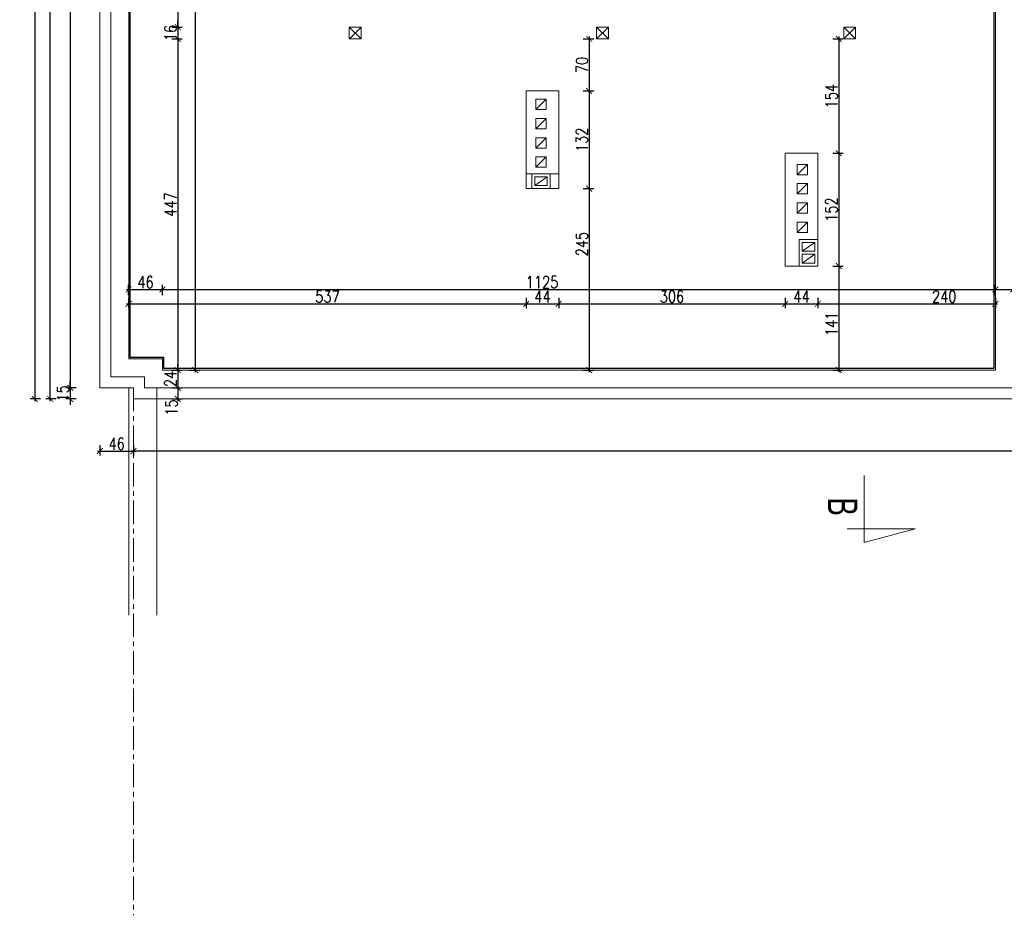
# Model space of a CAD drawing. Header units: millimetres. Extents: x 6354466 to 6508314, y -1889048 to -1342748.
# Tile 124 of 134: x 6382112 to 6395415, y -1467821 to -1455719. Entities that reach past the tile are written whole.
import ezdxf

# ---------------------------------------------------------------- set-up
doc = ezdxf.new("R2010")
doc.units = ezdxf.units.MM
doc.header["$PDMODE"] = 3
doc.header["$PDSIZE"] = 10
doc.linetypes.add('CENTER', pattern=[50.8, 31.75, -6.35, 6.35, -6.35])
for name, color, linetype, lineweight in [('L-2', 167, 'Continuous', 13), ('L-3', 10, 'Continuous', 18), ('L-5', 152, 'Continuous', 9), ('L-AXIS', 10, 'CENTER', 18), ('L-DIM', 252, 'Continuous', 5), ('L-ISTNIEJĄCE BUDYNKI', 167, 'Continuous', 5)]:
    doc.layers.add(name, color=color, linetype=linetype, lineweight=lineweight)
doc.layers.add('L-9', color=11, linetype='Continuous', plot=False)
doc.styles.add('160', font='simplex.shx', dxfattribs={"width": 0.8, "height": 160})
doc.styles.add('200', font='cdmsimpl.shx', dxfattribs={"width": 0.7, "height": 200})
doc.dimstyles.new('160', dxfattribs={"dimtxt": 160, "dimasz": 80, "dimexe": 60, "dimexo": 3, "dimgap": 18, "dimtad": 1, "dimdec": 0, "dimlfac": 0.1, "dimrnd": 1, "dimtxsty": '160', "dimblk": 'ARCHTICK', "dimcen": 2.5, "dimdle": 30, "dimadec": 0, "dimazin": 0, "dimtfac": 1, "dimtdec": 0, "dimtix": 1, "dimtmove": 2, "dimatfit": 0, "dimldrblk": 'NONE', "dimfxl": 0, "dimarcsym": 0})

# ---------------------------------------------------------------- blocks, each defined once
blk = doc.blocks.new('_ArchTick')
at = {"color": 0, "linetype": 'ByBlock', "const_width": 0.15}
blk.add_lwpolyline([(-0.5, -0.5), (0.5, 0.5)], dxfattribs=at)
blk = doc.blocks.new('*D422')
at = {"layer": 'Defpoints', "color": 0, "transparency": 16777216}
for p in [(6392895, -1455978), (6392895, -1457523), (6393179, -1457523)]:
    blk.add_point(p, dxfattribs=at)
at = {"layer": 'L-DIM', "color": 0, "lineweight": -2, "ltscale": 10, "transparency": 16777216}
for p, q in [((6393099, -1455978), (6393239, -1455978)), ((6393179, -1455948), (6393179, -1457553)), ((6393099, -1457523), (6393239, -1457523))]:
    blk.add_line(p, q, dxfattribs=at)
at = {"layer": 'L-DIM', "color": 0, "linetype": 'ByBlock', "lineweight": -2, "transparency": 16777216, "xscale": 80, "yscale": 80, "zscale": 80}
for p, rotation in [((6393179, -1455978), 90), ((6393179, -1457523), 270)]:
    blk.add_blockref('_ArchTick', p, dxfattribs=dict(at, rotation=rotation))
at = {"layer": 'L-DIM', "color": 0, "ltscale": 10, "transparency": 16777216, "insert": (6393081, -1456751), "char_height": 160, "attachment_point": 5, "rotation": 90, "style": '160'}
blk.add_mtext('154', dxfattribs=at)
blk = doc.blocks.new('_None')
blk = doc.blocks.new('*D423')
at = {"layer": 'Defpoints', "color": 0, "transparency": 16777216}
for p in [(6392895, -1457523), (6392895, -1459048), (6393179, -1459048)]:
    blk.add_point(p, dxfattribs=at)
at = {"layer": 'L-DIM', "color": 0, "lineweight": -2, "ltscale": 10, "transparency": 16777216}
for p, q in [((6393099, -1457523), (6393239, -1457523)), ((6393179, -1457493), (6393179, -1459078)), ((6393099, -1459048), (6393239, -1459048))]:
    blk.add_line(p, q, dxfattribs=at)
at = {"layer": 'L-DIM', "color": 0, "linetype": 'ByBlock', "lineweight": -2, "transparency": 16777216, "xscale": 80, "yscale": 80, "zscale": 80}
for p, rotation in [((6393179, -1457523), 90), ((6393179, -1459048), 270)]:
    blk.add_blockref('_ArchTick', p, dxfattribs=dict(at, rotation=rotation))
at = {"layer": 'L-DIM', "color": 0, "ltscale": 10, "transparency": 16777216, "insert": (6393081, -1458285), "char_height": 160, "attachment_point": 5, "rotation": 90, "style": '160'}
blk.add_mtext('152', dxfattribs=at)
blk = doc.blocks.new('*D424')
at = {"layer": 'Defpoints', "color": 0, "transparency": 16777216}
for p in [(6392895, -1459048), (6393015, -1460453), (6393179, -1460453)]:
    blk.add_point(p, dxfattribs=at)
at = {"layer": 'L-DIM', "color": 0, "lineweight": -2, "ltscale": 10, "transparency": 16777216}
for p, q in [((6393099, -1459048), (6393239, -1459048)), ((6393179, -1459018), (6393179, -1460483)), ((6393099, -1460453), (6393239, -1460453))]:
    blk.add_line(p, q, dxfattribs=at)
at = {"layer": 'L-DIM', "color": 0, "linetype": 'ByBlock', "lineweight": -2, "transparency": 16777216, "xscale": 80, "yscale": 80, "zscale": 80}
for p, rotation in [((6393179, -1459048), 90), ((6393179, -1460453), 270)]:
    blk.add_blockref('_ArchTick', p, dxfattribs=dict(at, rotation=rotation))
at = {"layer": 'L-DIM', "color": 0, "ltscale": 10, "transparency": 16777216, "insert": (6393081, -1459829), "char_height": 160, "attachment_point": 5, "rotation": 90, "style": '160'}
blk.add_mtext('141', dxfattribs=at)
blk = doc.blocks.new('*D425')
at = {"layer": 'Defpoints', "color": 0, "transparency": 16777216}
for p in [(6389415, -1455978), (6389395, -1456682), (6389807, -1456682)]:
    blk.add_point(p, dxfattribs=at)
at = {"layer": 'L-DIM', "color": 0, "lineweight": -2, "ltscale": 10, "transparency": 16777216}
for p, q in [((6389727, -1455978), (6389867, -1455978)), ((6389807, -1455948), (6389807, -1456712)), ((6389727, -1456682), (6389867, -1456682))]:
    blk.add_line(p, q, dxfattribs=at)
at = {"layer": 'L-DIM', "color": 0, "linetype": 'ByBlock', "lineweight": -2, "transparency": 16777216, "xscale": 80, "yscale": 80, "zscale": 80}
for p, rotation in [((6389807, -1455978), 90), ((6389807, -1456682), 270)]:
    blk.add_blockref('_ArchTick', p, dxfattribs=dict(at, rotation=rotation))
at = {"layer": 'L-DIM', "color": 0, "ltscale": 10, "transparency": 16777216, "insert": (6389709, -1456330), "char_height": 160, "attachment_point": 5, "rotation": 90, "style": '160'}
blk.add_mtext('70', dxfattribs=at)
blk = doc.blocks.new('*D426')
at = {"layer": 'Defpoints', "color": 0, "transparency": 16777216}
for p in [(6389395, -1456682), (6389395, -1458002), (6389807, -1458002)]:
    blk.add_point(p, dxfattribs=at)
at = {"layer": 'L-DIM', "color": 0, "lineweight": -2, "ltscale": 10, "transparency": 16777216}
for p, q in [((6389727, -1456682), (6389867, -1456682)), ((6389807, -1456652), (6389807, -1458032)), ((6389727, -1458002), (6389867, -1458002))]:
    blk.add_line(p, q, dxfattribs=at)
at = {"layer": 'L-DIM', "color": 0, "linetype": 'ByBlock', "lineweight": -2, "transparency": 16777216, "xscale": 80, "yscale": 80, "zscale": 80}
for p, rotation in [((6389807, -1456682), 90), ((6389807, -1458002), 270)]:
    blk.add_blockref('_ArchTick', p, dxfattribs=dict(at, rotation=rotation))
at = {"layer": 'L-DIM', "color": 0, "ltscale": 10, "transparency": 16777216, "insert": (6389709, -1457342), "char_height": 160, "attachment_point": 5, "rotation": 90, "style": '160'}
blk.add_mtext('132', dxfattribs=at)
blk = doc.blocks.new('*D427')
at = {"layer": 'Defpoints', "color": 0, "transparency": 16777216}
for p in [(6389395, -1458002), (6389415, -1460453), (6389807, -1460453)]:
    blk.add_point(p, dxfattribs=at)
at = {"layer": 'L-DIM', "color": 0, "lineweight": -2, "ltscale": 10, "transparency": 16777216}
for p, q in [((6389727, -1458002), (6389867, -1458002)), ((6389807, -1457972), (6389807, -1460483)), ((6389727, -1460453), (6389867, -1460453))]:
    blk.add_line(p, q, dxfattribs=at)
at = {"layer": 'L-DIM', "color": 0, "linetype": 'ByBlock', "lineweight": -2, "transparency": 16777216, "xscale": 80, "yscale": 80, "zscale": 80}
for p, rotation in [((6389807, -1458002), 90), ((6389807, -1460453), 270)]:
    blk.add_blockref('_ArchTick', p, dxfattribs=dict(at, rotation=rotation))
at = {"layer": 'L-DIM', "color": 0, "ltscale": 10, "transparency": 16777216, "insert": (6389709, -1458751), "char_height": 160, "attachment_point": 5, "rotation": 90, "style": '160'}
blk.add_mtext('245', dxfattribs=at)
blk = doc.blocks.new('*D428')
at = {"layer": 'Defpoints', "color": 0, "transparency": 16777216}
for p in [(6383584, -1455978), (6388955, -1458002), (6388955, -1459559)]:
    blk.add_point(p, dxfattribs=at)
at = {"layer": 'L-DIM', "color": 0, "lineweight": -2, "ltscale": 10, "transparency": 16777216}
for p, q in [((6383584, -1459479), (6383584, -1459619)), ((6388955, -1459479), (6388955, -1459619)), ((6383554, -1459559), (6388985, -1459559))]:
    blk.add_line(p, q, dxfattribs=at)
at = {"layer": 'L-DIM', "color": 0, "linetype": 'ByBlock', "lineweight": -2, "transparency": 16777216, "xscale": 80, "yscale": 80, "zscale": 80, "rotation": 180}
blk.add_blockref('_ArchTick', (6383584, -1459559), dxfattribs=at)
at = {"layer": 'L-DIM', "color": 0, "linetype": 'ByBlock', "lineweight": -2, "transparency": 16777216, "xscale": 80, "yscale": 80, "zscale": 80}
blk.add_blockref('_ArchTick', (6388955, -1459559), dxfattribs=at)
at = {"layer": 'L-DIM', "color": 0, "ltscale": 10, "transparency": 16777216, "insert": (6386270, -1459461), "char_height": 160, "attachment_point": 5, "style": '160'}
blk.add_mtext('537', dxfattribs=at)
blk = doc.blocks.new('*D429')
at = {"layer": 'Defpoints', "color": 0, "transparency": 16777216}
for p in [(6388955, -1458002), (6389395, -1458002), (6389395, -1459559)]:
    blk.add_point(p, dxfattribs=at)
at = {"layer": 'L-DIM', "color": 0, "lineweight": -2, "ltscale": 10, "transparency": 16777216}
for p, q in [((6388955, -1459479), (6388955, -1459619)), ((6389395, -1459479), (6389395, -1459619)), ((6388925, -1459559), (6389425, -1459559))]:
    blk.add_line(p, q, dxfattribs=at)
at = {"layer": 'L-DIM', "color": 0, "linetype": 'ByBlock', "lineweight": -2, "transparency": 16777216, "xscale": 80, "yscale": 80, "zscale": 80, "rotation": 180}
blk.add_blockref('_ArchTick', (6388955, -1459559), dxfattribs=at)
at = {"layer": 'L-DIM', "color": 0, "linetype": 'ByBlock', "lineweight": -2, "transparency": 16777216, "xscale": 80, "yscale": 80, "zscale": 80}
blk.add_blockref('_ArchTick', (6389395, -1459559), dxfattribs=at)
at = {"layer": 'L-DIM', "color": 0, "ltscale": 10, "transparency": 16777216, "insert": (6389175, -1459461), "char_height": 160, "attachment_point": 5, "style": '160'}
blk.add_mtext('44', dxfattribs=at)
blk = doc.blocks.new('*D430')
at = {"layer": 'Defpoints', "color": 0, "transparency": 16777216}
for p in [(6389395, -1458002), (6392455, -1459048), (6392455, -1459559)]:
    blk.add_point(p, dxfattribs=at)
at = {"layer": 'L-DIM', "color": 0, "lineweight": -2, "ltscale": 10, "transparency": 16777216}
for p, q in [((6389395, -1459479), (6389395, -1459619)), ((6392455, -1459479), (6392455, -1459619)), ((6389365, -1459559), (6392485, -1459559))]:
    blk.add_line(p, q, dxfattribs=at)
at = {"layer": 'L-DIM', "color": 0, "linetype": 'ByBlock', "lineweight": -2, "transparency": 16777216, "xscale": 80, "yscale": 80, "zscale": 80, "rotation": 180}
blk.add_blockref('_ArchTick', (6389395, -1459559), dxfattribs=at)
at = {"layer": 'L-DIM', "color": 0, "linetype": 'ByBlock', "lineweight": -2, "transparency": 16777216, "xscale": 80, "yscale": 80, "zscale": 80}
blk.add_blockref('_ArchTick', (6392455, -1459559), dxfattribs=at)
at = {"layer": 'L-DIM', "color": 0, "ltscale": 10, "transparency": 16777216, "insert": (6390925, -1459461), "char_height": 160, "attachment_point": 5, "style": '160'}
blk.add_mtext('306', dxfattribs=at)
blk = doc.blocks.new('*D431')
at = {"layer": 'Defpoints', "color": 0, "transparency": 16777216}
for p in [(6392455, -1459048), (6392895, -1459048), (6392895, -1459559)]:
    blk.add_point(p, dxfattribs=at)
at = {"layer": 'L-DIM', "color": 0, "lineweight": -2, "ltscale": 10, "transparency": 16777216}
for p, q in [((6392455, -1459479), (6392455, -1459619)), ((6392895, -1459479), (6392895, -1459619)), ((6392425, -1459559), (6392925, -1459559))]:
    blk.add_line(p, q, dxfattribs=at)
at = {"layer": 'L-DIM', "color": 0, "linetype": 'ByBlock', "lineweight": -2, "transparency": 16777216, "xscale": 80, "yscale": 80, "zscale": 80, "rotation": 180}
blk.add_blockref('_ArchTick', (6392455, -1459559), dxfattribs=at)
at = {"layer": 'L-DIM', "color": 0, "linetype": 'ByBlock', "lineweight": -2, "transparency": 16777216, "xscale": 80, "yscale": 80, "zscale": 80}
blk.add_blockref('_ArchTick', (6392895, -1459559), dxfattribs=at)
at = {"layer": 'L-DIM', "color": 0, "ltscale": 10, "transparency": 16777216, "insert": (6392675, -1459461), "char_height": 160, "attachment_point": 5, "style": '160'}
blk.add_mtext('44', dxfattribs=at)
blk = doc.blocks.new('*D432')
at = {"layer": 'Defpoints', "color": 0, "transparency": 16777216}
for p in [(6395295, -1458423), (6392895, -1459048), (6395295, -1459559)]:
    blk.add_point(p, dxfattribs=at)
at = {"layer": 'L-DIM', "color": 0, "lineweight": -2, "ltscale": 10, "transparency": 16777216}
for p, q in [((6392895, -1459479), (6392895, -1459619)), ((6395295, -1459479), (6395295, -1459619)), ((6392865, -1459559), (6395325, -1459559))]:
    blk.add_line(p, q, dxfattribs=at)
at = {"layer": 'L-DIM', "color": 0, "linetype": 'ByBlock', "lineweight": -2, "transparency": 16777216, "xscale": 80, "yscale": 80, "zscale": 80, "rotation": 180}
blk.add_blockref('_ArchTick', (6392895, -1459559), dxfattribs=at)
at = {"layer": 'L-DIM', "color": 0, "linetype": 'ByBlock', "lineweight": -2, "transparency": 16777216, "xscale": 80, "yscale": 80, "zscale": 80}
blk.add_blockref('_ArchTick', (6395295, -1459559), dxfattribs=at)
at = {"layer": 'L-DIM', "color": 0, "ltscale": 10, "transparency": 16777216, "insert": (6394603, -1459461), "char_height": 160, "attachment_point": 5, "style": '160'}
blk.add_mtext('240', dxfattribs=at)
blk = doc.blocks.new('*D447')
at = {"layer": 'Defpoints', "color": 0, "transparency": 16777216}
for p in [(6383584, -1453838), (6383584, -1455818), (6384247, -1455818)]:
    blk.add_point(p, dxfattribs=at)
at = {"layer": 'L-DIM', "color": 0, "lineweight": -2, "ltscale": 10, "transparency": 16777216}
for p, q in [((6384247, -1453808), (6384247, -1455848)), ((6384167, -1453838), (6384307, -1453838)), ((6384167, -1455818), (6384307, -1455818))]:
    blk.add_line(p, q, dxfattribs=at)
at = {"layer": 'L-DIM', "color": 0, "linetype": 'ByBlock', "lineweight": -2, "transparency": 16777216, "xscale": 80, "yscale": 80, "zscale": 80}
for p, rotation in [((6384247, -1453838), 90), ((6384247, -1455818), 270)]:
    blk.add_blockref('_ArchTick', p, dxfattribs=dict(at, rotation=rotation))
at = {"layer": 'L-DIM', "color": 0, "ltscale": 10, "transparency": 16777216, "insert": (6384149, -1454828), "char_height": 160, "attachment_point": 5, "rotation": 90, "style": '160'}
blk.add_mtext('198', dxfattribs=at)
blk = doc.blocks.new('*D448')
at = {"layer": 'Defpoints', "color": 0, "transparency": 16777216}
for p in [(6383584, -1455818), (6383584, -1455978), (6384247, -1455978)]:
    blk.add_point(p, dxfattribs=at)
at = {"layer": 'L-DIM', "color": 0, "lineweight": -2, "ltscale": 10, "transparency": 16777216}
for p, q in [((6384247, -1455818), (6384247, -1455738)), ((6384247, -1455788), (6384247, -1456008)), ((6384167, -1455818), (6384307, -1455818)), ((6384167, -1455978), (6384307, -1455978)), ((6384247, -1455978), (6384247, -1456058))]:
    blk.add_line(p, q, dxfattribs=at)
at = {"layer": 'L-DIM', "color": 0, "linetype": 'ByBlock', "lineweight": -2, "transparency": 16777216, "xscale": 80, "yscale": 80, "zscale": 80}
for p, rotation in [((6384247, -1455818), 270), ((6384247, -1455978), 90)]:
    blk.add_blockref('_ArchTick', p, dxfattribs=dict(at, rotation=rotation))
at = {"layer": 'L-DIM', "color": 0, "ltscale": 10, "transparency": 16777216, "insert": (6384149, -1455898), "char_height": 160, "attachment_point": 5, "rotation": 90, "style": '160'}
blk.add_mtext('16', dxfattribs=at)
blk = doc.blocks.new('*D449')
at = {"layer": 'Defpoints', "color": 0, "transparency": 16777216}
for p in [(6383584, -1455978), (6383584, -1460453), (6384247, -1460453)]:
    blk.add_point(p, dxfattribs=at)
at = {"layer": 'L-DIM', "color": 0, "lineweight": -2, "ltscale": 10, "transparency": 16777216}
for p, q in [((6384167, -1455978), (6384307, -1455978)), ((6384247, -1455948), (6384247, -1460483)), ((6384167, -1460453), (6384307, -1460453))]:
    blk.add_line(p, q, dxfattribs=at)
at = {"layer": 'L-DIM', "color": 0, "linetype": 'ByBlock', "lineweight": -2, "transparency": 16777216, "xscale": 80, "yscale": 80, "zscale": 80}
for p, rotation in [((6384247, -1455978), 90), ((6384247, -1460453), 270)]:
    blk.add_blockref('_ArchTick', p, dxfattribs=dict(at, rotation=rotation))
at = {"layer": 'L-DIM', "color": 0, "ltscale": 10, "transparency": 16777216, "insert": (6384149, -1458216), "char_height": 160, "attachment_point": 5, "rotation": 90, "style": '160'}
blk.add_mtext('447', dxfattribs=at)
blk = doc.blocks.new('*D450')
at = {"layer": 'Defpoints', "color": 0, "transparency": 16777216}
for p in [(6383584, -1460453), (6383584, -1460693), (6384247, -1460693)]:
    blk.add_point(p, dxfattribs=at)
at = {"layer": 'L-DIM', "color": 0, "lineweight": -2, "ltscale": 10, "transparency": 16777216}
for p, q in [((6384167, -1460453), (6384307, -1460453)), ((6384247, -1460453), (6384247, -1460373)), ((6384247, -1460423), (6384247, -1460723)), ((6384167, -1460693), (6384307, -1460693)), ((6384247, -1460693), (6384247, -1460773))]:
    blk.add_line(p, q, dxfattribs=at)
at = {"layer": 'L-DIM', "color": 0, "linetype": 'ByBlock', "lineweight": -2, "transparency": 16777216, "xscale": 80, "yscale": 80, "zscale": 80}
for p, rotation in [((6384247, -1460453), 270), ((6384247, -1460693), 90)]:
    blk.add_blockref('_ArchTick', p, dxfattribs=dict(at, rotation=rotation))
at = {"layer": 'L-DIM', "color": 0, "ltscale": 10, "transparency": 16777216, "insert": (6384149, -1460573), "char_height": 160, "attachment_point": 5, "rotation": 90, "style": '160'}
blk.add_mtext('24', dxfattribs=at)
blk = doc.blocks.new('*D451')
at = {"layer": 'Defpoints', "color": 0, "transparency": 16777216}
for p in [(6383584, -1449203), (6383584, -1460453), (6384484, -1460453)]:
    blk.add_point(p, dxfattribs=at)
at = {"layer": 'L-DIM', "color": 0, "lineweight": -2, "ltscale": 10, "transparency": 16777216}
for p, q in [((6384404, -1449203), (6384544, -1449203)), ((6384484, -1449173), (6384484, -1460483)), ((6384404, -1460453), (6384544, -1460453))]:
    blk.add_line(p, q, dxfattribs=at)
at = {"layer": 'L-DIM', "color": 0, "linetype": 'ByBlock', "lineweight": -2, "transparency": 16777216, "xscale": 80, "yscale": 80, "zscale": 80}
for p, rotation in [((6384484, -1449203), 90), ((6384484, -1460453), 270)]:
    blk.add_blockref('_ArchTick', p, dxfattribs=dict(at, rotation=rotation))
at = {"layer": 'L-DIM', "color": 0, "ltscale": 10, "transparency": 16777216, "insert": (6384386, -1454828), "char_height": 160, "attachment_point": 5, "rotation": 90, "style": '160'}
blk.add_mtext('1125', dxfattribs=at)
blk = doc.blocks.new('*D453')
at = {"layer": 'Defpoints', "color": 0, "transparency": 16777216}
for p in [(6395295, -1459363), (6384040, -1460453), (6395295, -1460453)]:
    blk.add_point(p, dxfattribs=at)
at = {"layer": 'L-DIM', "color": 0, "lineweight": -2, "ltscale": 10, "transparency": 16777216}
for p, q in [((6384010, -1459363), (6395325, -1459363)), ((6384040, -1459443), (6384040, -1459303)), ((6395295, -1459443), (6395295, -1459303))]:
    blk.add_line(p, q, dxfattribs=at)
at = {"layer": 'L-DIM', "color": 0, "linetype": 'ByBlock', "lineweight": -2, "transparency": 16777216, "xscale": 80, "yscale": 80, "zscale": 80, "rotation": 180}
blk.add_blockref('_ArchTick', (6384040, -1459363), dxfattribs=at)
at = {"layer": 'L-DIM', "color": 0, "linetype": 'ByBlock', "lineweight": -2, "transparency": 16777216, "xscale": 80, "yscale": 80, "zscale": 80}
blk.add_blockref('_ArchTick', (6395295, -1459363), dxfattribs=at)
at = {"layer": 'L-DIM', "color": 0, "ltscale": 10, "transparency": 16777216, "insert": (6389170, -1459265), "char_height": 160, "attachment_point": 5, "style": '160'}
blk.add_mtext('1125', dxfattribs=at)
blk = doc.blocks.new('*D456')
at = {"layer": 'Defpoints', "color": 0, "transparency": 16777216}
for p in [(6413415, -1460453), (6383650, -1460843), (6383650, -1461547)]:
    blk.add_point(p, dxfattribs=at)
at = {"layer": 'L-DIM', "color": 0, "lineweight": -2, "ltscale": 10, "transparency": 16777216}
for p, q in [((6383650, -1461467), (6383650, -1461607)), ((6413415, -1461467), (6413415, -1461607)), ((6413445, -1461547), (6383620, -1461547))]:
    blk.add_line(p, q, dxfattribs=at)
at = {"layer": 'L-DIM', "color": 0, "linetype": 'ByBlock', "lineweight": -2, "transparency": 16777216, "xscale": 80, "yscale": 80, "zscale": 80, "rotation": 180}
blk.add_blockref('_ArchTick', (6383650, -1461547), dxfattribs=at)
at = {"layer": 'L-DIM', "color": 0, "linetype": 'ByBlock', "lineweight": -2, "transparency": 16777216, "xscale": 80, "yscale": 80, "zscale": 80}
blk.add_blockref('_ArchTick', (6413415, -1461547), dxfattribs=at)
at = {"layer": 'L-DIM', "color": 0, "ltscale": 10, "transparency": 16777216, "insert": (6398533, -1461449), "char_height": 160, "attachment_point": 5, "style": '160'}
blk.add_mtext('2977', dxfattribs=at)
blk = doc.blocks.new('*D457')
at = {"layer": 'Defpoints', "color": 0, "transparency": 16777216}
for p in [(6383194, -1448963), (6382794, -1460693), (6383194, -1460693)]:
    blk.add_point(p, dxfattribs=at)
at = {"layer": 'L-DIM', "color": 0, "lineweight": -2, "ltscale": 10, "transparency": 16777216}
for p, q in [((6382874, -1448963), (6382734, -1448963)), ((6382794, -1448933), (6382794, -1460723)), ((6382874, -1460693), (6382734, -1460693))]:
    blk.add_line(p, q, dxfattribs=at)
at = {"layer": 'L-DIM', "color": 0, "linetype": 'ByBlock', "lineweight": -2, "transparency": 16777216, "xscale": 80, "yscale": 80, "zscale": 80}
for p, rotation in [((6382794, -1448963), 90), ((6382794, -1460693), 270)]:
    blk.add_blockref('_ArchTick', p, dxfattribs=dict(at, rotation=rotation))
at = {"layer": 'L-DIM', "color": 0, "ltscale": 10, "transparency": 16777216, "insert": (6382696, -1454828), "char_height": 160, "attachment_point": 5, "rotation": 90, "style": '160'}
blk.add_mtext('1173', dxfattribs=at)
blk = doc.blocks.new('*D467')
at = {"layer": 'Defpoints', "color": 0, "transparency": 16777216}
for p in [(6395295, -1459363), (6395535, -1459363), (6395535, -1459363)]:
    blk.add_point(p, dxfattribs=at)
at = {"layer": 'L-DIM', "color": 0, "lineweight": -2, "ltscale": 10, "transparency": 16777216}
for p, q in [((6395265, -1459363), (6395565, -1459363)), ((6395295, -1459360), (6395295, -1459303)), ((6395535, -1459360), (6395535, -1459303))]:
    blk.add_line(p, q, dxfattribs=at)
at = {"layer": 'L-DIM', "color": 0, "linetype": 'ByBlock', "lineweight": -2, "transparency": 16777216, "xscale": 80, "yscale": 80, "zscale": 80, "rotation": 180}
blk.add_blockref('_ArchTick', (6395295, -1459363), dxfattribs=at)
at = {"layer": 'L-DIM', "color": 0, "linetype": 'ByBlock', "lineweight": -2, "transparency": 16777216, "xscale": 80, "yscale": 80, "zscale": 80}
blk.add_blockref('_ArchTick', (6395535, -1459363), dxfattribs=at)
at = {"layer": 'L-DIM', "color": 0, "ltscale": 10, "transparency": 16777216, "insert": (6395731, -1459250), "char_height": 160, "attachment_point": 5, "style": '160'}
blk.add_mtext('24', dxfattribs=at)
blk = doc.blocks.new('*D469')
at = {"layer": 'Defpoints', "color": 0, "transparency": 16777216}
for p in [(6384040, -1459363), (6383584, -1460303), (6384040, -1460303)]:
    blk.add_point(p, dxfattribs=at)
at = {"layer": 'L-DIM', "color": 0, "lineweight": -2, "ltscale": 10, "transparency": 16777216}
for p, q in [((6383554, -1459363), (6384070, -1459363)), ((6383584, -1459443), (6383584, -1459303)), ((6384040, -1459443), (6384040, -1459303))]:
    blk.add_line(p, q, dxfattribs=at)
at = {"layer": 'L-DIM', "color": 0, "linetype": 'ByBlock', "lineweight": -2, "transparency": 16777216, "xscale": 80, "yscale": 80, "zscale": 80, "rotation": 180}
blk.add_blockref('_ArchTick', (6383584, -1459363), dxfattribs=at)
at = {"layer": 'L-DIM', "color": 0, "linetype": 'ByBlock', "lineweight": -2, "transparency": 16777216, "xscale": 80, "yscale": 80, "zscale": 80}
blk.add_blockref('_ArchTick', (6384040, -1459363), dxfattribs=at)
at = {"layer": 'L-DIM', "color": 0, "ltscale": 10, "transparency": 16777216, "insert": (6383812, -1459265), "char_height": 160, "attachment_point": 5, "style": '160'}
blk.add_mtext('46', dxfattribs=at)
blk = doc.blocks.new('*D491')
at = {"layer": 'Defpoints', "color": 0, "transparency": 16777216}
for p in [(6383194, -1460693), (6382794, -1460843), (6383650, -1460843)]:
    blk.add_point(p, dxfattribs=at)
at = {"layer": 'L-DIM', "color": 0, "lineweight": -2, "ltscale": 10, "transparency": 16777216}
for p, q in [((6382874, -1460693), (6382734, -1460693)), ((6382794, -1460693), (6382794, -1460613)), ((6382794, -1460663), (6382794, -1460873)), ((6382874, -1460843), (6382734, -1460843)), ((6382794, -1460843), (6382794, -1460923))]:
    blk.add_line(p, q, dxfattribs=at)
at = {"layer": 'L-DIM', "color": 0, "linetype": 'ByBlock', "lineweight": -2, "transparency": 16777216, "xscale": 80, "yscale": 80, "zscale": 80}
for p, rotation in [((6382794, -1460693), 270), ((6382794, -1460843), 90)]:
    blk.add_blockref('_ArchTick', p, dxfattribs=dict(at, rotation=rotation))
at = {"layer": 'L-DIM', "color": 0, "ltscale": 10, "transparency": 16777216, "insert": (6382696, -1460768), "char_height": 160, "attachment_point": 5, "rotation": 90, "style": '160'}
blk.add_mtext('15', dxfattribs=at)
blk = doc.blocks.new('*D492')
at = {"layer": 'Defpoints', "color": 0, "transparency": 16777216}
for p in [(6382524, -1448813), (6383650, -1448813), (6383650, -1460843)]:
    blk.add_point(p, dxfattribs=at)
at = {"layer": 'L-DIM', "color": 0, "lineweight": -2, "ltscale": 10, "transparency": 16777216}
for p, q in [((6382604, -1448813), (6382464, -1448813)), ((6382524, -1460873), (6382524, -1448783)), ((6382604, -1460843), (6382464, -1460843))]:
    blk.add_line(p, q, dxfattribs=at)
at = {"layer": 'L-DIM', "color": 0, "linetype": 'ByBlock', "lineweight": -2, "transparency": 16777216, "xscale": 80, "yscale": 80, "zscale": 80}
for p, rotation in [((6382524, -1448813), 90), ((6382524, -1460843), 270)]:
    blk.add_blockref('_ArchTick', p, dxfattribs=dict(at, rotation=rotation))
at = {"layer": 'L-DIM', "color": 0, "ltscale": 10, "transparency": 16777216, "insert": (6382426, -1454828), "char_height": 160, "attachment_point": 5, "rotation": 90, "style": '160'}
blk.add_mtext('1203', dxfattribs=at)
blk = doc.blocks.new('*D507')
at = {"layer": 'Defpoints', "color": 0, "transparency": 16777216}
for p in [(6413285, -1446723), (6382315, -1460843), (6383650, -1460843)]:
    blk.add_point(p, dxfattribs=at)
at = {"layer": 'L-DIM', "color": 0, "lineweight": -2, "ltscale": 10, "transparency": 16777216}
for p, q in [((6382395, -1446723), (6382255, -1446723)), ((6382315, -1446693), (6382315, -1460873)), ((6382395, -1460843), (6382255, -1460843))]:
    blk.add_line(p, q, dxfattribs=at)
at = {"layer": 'L-DIM', "color": 0, "linetype": 'ByBlock', "lineweight": -2, "transparency": 16777216, "xscale": 80, "yscale": 80, "zscale": 80}
for p, rotation in [((6382315, -1446723), 90), ((6382315, -1460843), 270)]:
    blk.add_blockref('_ArchTick', p, dxfattribs=dict(at, rotation=rotation))
at = {"layer": 'L-DIM', "color": 0, "ltscale": 10, "transparency": 16777216, "insert": (6382217, -1453783), "char_height": 160, "attachment_point": 5, "rotation": 90, "style": '160'}
blk.add_mtext('1412', dxfattribs=at)
blk = doc.blocks.new('*D508')
at = {"layer": 'Defpoints', "color": 0, "transparency": 16777216}
for p in [(6383194, -1460693), (6383650, -1460843), (6383650, -1461547)]:
    blk.add_point(p, dxfattribs=at)
at = {"layer": 'L-DIM', "color": 0, "lineweight": -2, "ltscale": 10, "transparency": 16777216}
for p, q in [((6383194, -1461467), (6383194, -1461607)), ((6383650, -1461467), (6383650, -1461607)), ((6383164, -1461547), (6383680, -1461547))]:
    blk.add_line(p, q, dxfattribs=at)
at = {"layer": 'L-DIM', "color": 0, "linetype": 'ByBlock', "lineweight": -2, "transparency": 16777216, "xscale": 80, "yscale": 80, "zscale": 80, "rotation": 180}
blk.add_blockref('_ArchTick', (6383194, -1461547), dxfattribs=at)
at = {"layer": 'L-DIM', "color": 0, "linetype": 'ByBlock', "lineweight": -2, "transparency": 16777216, "xscale": 80, "yscale": 80, "zscale": 80}
blk.add_blockref('_ArchTick', (6383650, -1461547), dxfattribs=at)
at = {"layer": 'L-DIM', "color": 0, "ltscale": 10, "transparency": 16777216, "insert": (6383422, -1461449), "char_height": 160, "attachment_point": 5, "style": '160'}
blk.add_mtext('46', dxfattribs=at)
blk = doc.blocks.new('*D510')
at = {"layer": 'Defpoints', "color": 0, "transparency": 16777216}
for p in [(6383650, -1460693), (6383650, -1460843), (6384247, -1460843)]:
    blk.add_point(p, dxfattribs=at)
at = {"layer": 'L-DIM', "color": 0, "lineweight": -2, "ltscale": 10, "transparency": 16777216}
for p, q in [((6384167, -1460693), (6384307, -1460693)), ((6384247, -1460663), (6384247, -1460873)), ((6384167, -1460843), (6384307, -1460843))]:
    blk.add_line(p, q, dxfattribs=at)
at = {"layer": 'L-DIM', "color": 0, "linetype": 'ByBlock', "lineweight": -2, "transparency": 16777216, "xscale": 80, "yscale": 80, "zscale": 80}
for p, rotation in [((6384247, -1460693), 90), ((6384247, -1460843), 270)]:
    blk.add_blockref('_ArchTick', p, dxfattribs=dict(at, rotation=rotation))
at = {"layer": 'L-DIM', "color": 0, "ltscale": 10, "transparency": 16777216, "insert": (6384163, -1460960), "char_height": 160, "attachment_point": 5, "rotation": 90, "style": '160'}
blk.add_mtext('15', dxfattribs=at)

msp = doc.modelspace()

# ---------------------------------------------------------------- linework, layer by layer
at = {"layer": 'L-2'}
for p, q in [((6383344.3, -1449113.4), (6383344.3, -1457803.4)), ((6395295.3, -1460453.4), (6395295.3, -1449203.4)), ((6383584.3, -1449353.4), (6383584.3, -1457803.4)), ((6389395.3, -1456682.4), (6389395.3, -1458001.6)), ((6389395.3, -1456682.4), (6389395.3, -1458001.6)), ((6392455.3, -1457523.4), (6392895.3, -1457523.4)), ((6392455.3, -1457523.4), (6392455.3, -1458453.4)), ((6392895.3, -1457523.4), (6392895.3, -1459047.5)), ((6383344.3, -1457803.4), (6383344.3, -1460543.4)), ((6383584.3, -1457803.4), (6383584.3, -1460303.4)), ((6392455.3, -1458453.4), (6392455.3, -1459047.5)), ((6392455.3, -1459047.5), (6392895.3, -1459047.5)), ((6389415.3, -1460453.4), (6384040.3, -1460453.4)), ((6389415.3, -1460453.4), (6393245.3, -1460453.4)), ((6393245.3, -1460453.4), (6395295.3, -1460453.4)), ((6393485.3, -1460453.4), (6395295.3, -1460453.4)), ((6395135.3, -1460693.4), (6383800.3, -1460693.4)), ((6413415.3, -1460693.4), (6395135.3, -1460693.4))]:
    msp.add_line(p, q, dxfattribs=at)
at = {"layer": 'L-2', "lineweight": 15}
for p, q in [((6389085.3, -1456933.4), (6389225.3, -1456793.4)), ((6389225.3, -1456793.4), (6389225.3, -1456933.4)), ((6389085.3, -1457193.4), (6389225.3, -1457053.4)), ((6389085.3, -1457453.4), (6389225.3, -1457313.4)), ((6389085.3, -1457713.4), (6389225.3, -1457573.4)), ((6392615.3, -1457813.4), (6392755.3, -1457673.4)), ((6392615.3, -1457813.4), (6392755.3, -1457673.4)), ((6389070.3, -1457961.6), (6389240.3, -1457841.6)), ((6392615.3, -1458073.4), (6392755.3, -1457933.4)), ((6392615.3, -1458333.4), (6392755.3, -1458193.4)), ((6392615.3, -1458593.4), (6392755.3, -1458453.4)), ((6392755.3, -1458453.4), (6392755.3, -1458593.4)), ((6392685.3, -1458847.5), (6392855.3, -1458727.5)), ((6392685.3, -1459007.5), (6392855.3, -1458887.5))]:
    msp.add_line(p, q, dxfattribs=at)
at = {"layer": 'L-2', "ltscale": 8}
for p, q in [((6388955.3, -1457801.6), (6388955.3, -1458001.6)), ((6388955.3, -1458001.6), (6389395.3, -1458001.6))]:
    msp.add_line(p, q, dxfattribs=at)
at = {"layer": 'L-2', "ltscale": 10}
msp.add_line((6389280.3, -1457801.6), (6389395.3, -1457801.6), dxfattribs=at)
at = {"layer": 'L-2'}
for points in [[(6389395.3, -1456682.4), (6388955.3, -1456682.4), (6388955.3, -1457801.6), (6389155.3, -1457801.6)], [(6383344.3, -1460140.7), (6383344.3, -1460543.4), (6383800.3, -1460543.4), (6383800.3, -1460693.4)], [(6383584.3, -1460140.7), (6383584.3, -1460303.4), (6384040.3, -1460303.4), (6384040.3, -1460453.4)]]:
    msp.add_lwpolyline(points, dxfattribs=at)
at = {"layer": 'L-2', "lineweight": 15}
for points in [[(6389085.3, -1456933.4), (6389225.3, -1456933.4), (6389225.3, -1456793.4), (6389085.3, -1456793.4)], [(6389085.3, -1457193.4), (6389225.3, -1457193.4), (6389225.3, -1457053.4), (6389085.3, -1457053.4)], [(6389085.3, -1457453.4), (6389225.3, -1457453.4), (6389225.3, -1457313.4), (6389085.3, -1457313.4)], [(6389085.3, -1457713.4), (6389225.3, -1457713.4), (6389225.3, -1457573.4), (6389085.3, -1457573.4)], [(6392615.3, -1457813.4), (6392755.3, -1457813.4), (6392755.3, -1457673.4), (6392615.3, -1457673.4)], [(6392615.3, -1457813.4), (6392755.3, -1457813.4), (6392755.3, -1457673.4), (6392615.3, -1457673.4)], [(6389070.3, -1457961.6), (6389240.3, -1457961.6), (6389240.3, -1457841.6), (6389070.3, -1457841.6)], [(6392615.3, -1458073.4), (6392755.3, -1458073.4), (6392755.3, -1457933.4), (6392615.3, -1457933.4)], [(6392615.3, -1458333.4), (6392755.3, -1458333.4), (6392755.3, -1458193.4), (6392615.3, -1458193.4)], [(6392615.3, -1458593.4), (6392755.3, -1458593.4), (6392755.3, -1458453.4), (6392615.3, -1458453.4)], [(6392685.3, -1458847.5), (6392855.3, -1458847.5), (6392855.3, -1458727.5), (6392685.3, -1458727.5)], [(6392685.3, -1459007.5), (6392855.3, -1459007.5), (6392855.3, -1458887.5), (6392685.3, -1458887.5)]]:
    msp.add_lwpolyline(points, close=True, dxfattribs=at)
at = {"layer": 'L-2', "ltscale": 8}
for points in [[(6389030.3, -1457801.6), (6389280.3, -1457801.6), (6389280.3, -1458001.6), (6389030.3, -1458001.6)], [(6392645.3, -1458687.5), (6392895.3, -1458687.5), (6392895.3, -1459047.5), (6392645.3, -1459047.5)]]:
    msp.add_lwpolyline(points, close=True, dxfattribs=at)
at = {"layer": 'L-3', "ltscale": 10}
for p, q in [((6386565.3, -1455818.4), (6386725.3, -1455978.4)), ((6386725.3, -1455818.4), (6386566.7, -1455979.8)), ((6389905.3, -1455818.4), (6390065.3, -1455978.4)), ((6390065.3, -1455818.4), (6389906.7, -1455979.8)), ((6393245.3, -1455818.4), (6393405.3, -1455978.4)), ((6393405.3, -1455818.4), (6393246.7, -1455979.8))]:
    msp.add_line(p, q, dxfattribs=at)
at = {"layer": 'L-3'}
for p, q in [((6393520, -1461876.1), (6393520, -1462784.8)), ((6394212.9, -1462600.2), (6393290.4, -1462600.2)), ((6393520, -1462784.8), (6394212.9, -1462600.2))]:
    msp.add_line(p, q, dxfattribs=at)
at = {"layer": 'L-3', "ltscale": 10}
for points in [[(6386565.3, -1455978.4), (6386725.3, -1455978.4), (6386725.3, -1455818.4), (6386565.3, -1455818.4)], [(6389905.3, -1455978.4), (6390065.3, -1455978.4), (6390065.3, -1455818.4), (6389905.3, -1455818.4)], [(6393245.3, -1455978.4), (6393405.3, -1455978.4), (6393405.3, -1455818.4), (6393245.3, -1455818.4)]]:
    msp.add_lwpolyline(points, close=True, dxfattribs=at)
at = {"layer": 'L-5', "ltscale": 5}
for p, q in [((6383194.3, -1457803.4), (6383194.3, -1448963.4)), ((6383194.3, -1460693.4), (6383194.3, -1448963.4)), ((6383194.3, -1454793.4), (6383194.3, -1457803.4)), ((6383194.3, -1460693.4), (6383194.3, -1457803.4)), ((6413435.3, -1460843.4), (6383650.3, -1460843.4))]:
    msp.add_line(p, q, dxfattribs=at)
msp.add_lwpolyline([(6383194.3, -1460140.7), (6383194.3, -1460693.4), (6383650.3, -1460693.4), (6383650.3, -1460843.4)], dxfattribs=at)
at = {"layer": 'L-9', "ltscale": 10}
msp.add_lwpolyline([(6383604.3, -1449373.4), (6384060.3, -1449373.4), (6384060.3, -1449223.4), (6395275.3, -1449223.4), (6395275.3, -1460433.4), (6384060.3, -1460433.4), (6384060.3, -1460283.4), (6383604.3, -1460283.4)], close=True, dxfattribs=at)
at = {"layer": 'L-AXIS', "ltscale": 10}
msp.add_line((6383194.3, -1460693.4), (6383194.3, -1448963.4), dxfattribs=at)
msp.add_lwpolyline([(6383194.3, -1460693.4), (6383650.3, -1460693.4), (6383650.3, -1467820.8)], dxfattribs=at)
at = {"layer": 'L-ISTNIEJĄCE BUDYNKI'}
for p, q in [((6383585.3, -1460693.4), (6383585.3, -1463766.6)), ((6383965.3, -1460693.4), (6383965.3, -1463766.6))]:
    msp.add_line(p, q, dxfattribs=at)

# ---------------------------------------------------------------- texts
at = {"layer": 'L-2', "style": '200', "width": 0.7}
msp.add_text('B', height=400, rotation=270, dxfattribs=at).set_placement((6393031.4, -1462173.5))

# ---------------------------------------------------------------- dimensions: what is measured, and where the dimension line sits
at = {"layer": 'L-DIM', "ltscale": 10}
for base, p1, p2, override, picture, middle in [((6382314.8, -1460843.4), (6413285.3, -1446723.4), (6383650.3, -1460843.4), {"dimtxsty": '160', "dimldrblk": 'None'}, '*D507', (6382216.8, -1453783.4)), ((6382523.6, -1448813.4), (6383650.3, -1460843.4), (6383650.3, -1448813.4), {"dimlfac": 0.1}, '*D492', (6382425.6, -1454828.4)), ((6382793.5, -1460693.4), (6383194.3, -1448963.4), (6383194.3, -1460693.4), {"dimlfac": 0.1}, '*D457', (6382695.5, -1454828.4)), ((6384484.4, -1460453.4), (6383584.3, -1449203.4), (6383584.3, -1460453.4), {"dimlfac": 0.1}, '*D451', (6384386.4, -1454828.4)), ((6384247.4, -1455818.4), (6383584.3, -1453838.4), (6383584.3, -1455818.4), {"dimlfac": 0.1}, '*D447', (6384149.4, -1454828.4)), ((6384247.4, -1455978.4), (6383584.3, -1455818.4), (6383584.3, -1455978.4), {"dimlfac": 0.1}, '*D448', (6384149.4, -1455898.4)), ((6384247.386106, -1460453.3827957), (6383584.3432122, -1455978.3827958), (6383584.3432122, -1460453.3827957), {"dimlfac": 0.1}, '*D449', (6384149.386106, -1458215.8827958)), ((6389806.8, -1456682.4), (6389415.3, -1455978.4), (6389395.3, -1456682.4), {"dimlfac": 0.1}, '*D425', (6389708.8, -1456330.4)), ((6393179.3275987, -1457523.3827957), (6392895.3487778, -1455978.3827958), (6392895.3487778, -1457523.3827957), {"dimlfac": 0.1}, '*D422', (6393081.3275987, -1456750.8827958)), ((6389806.8, -1458001.6), (6389395.3, -1456682.4), (6389395.3, -1458001.6), {"dimlfac": 0.1}, '*D426', (6389708.8, -1457342)), ((6393179.3, -1459047.5), (6392895.3, -1457523.4), (6392895.3, -1459047.5), {"dimlfac": 0.1}, '*D423', (6393081.3, -1458285.5)), ((6384247.4, -1460693.4), (6383584.3, -1460453.4), (6383584.3, -1460693.4), {"dimlfac": 0.1}, '*D450', (6384149.4, -1460573.4)), ((6382793.5, -1460843.4), (6383194.3, -1460693.4), (6383650.3, -1460843.4), {"dimlfac": 0.1}, '*D491', (6382695.5, -1460768.4))]:
    dim = msp.add_linear_dim(base=base, p1=p1, p2=p2, angle=90, dimstyle='160', override=override, dxfattribs=at)
    dim.commit()
    dim.dimension.update_dxf_attribs({"geometry": picture, "text_midpoint": middle})
for base, p1, p2, override, picture, middle in [((6388955.3, -1459559.3), (6383584.3, -1455978.4), (6388955.3, -1458001.6), {"dimlfac": 0.1}, '*D428', (6386269.8, -1459461.3)), ((6389395.3, -1459559.3), (6388955.3, -1458001.6), (6389395.3, -1458001.6), {"dimlfac": 0.1}, '*D429', (6389175.3, -1459461.3)), ((6392455.3, -1459559.3), (6389395.3, -1458001.6), (6392455.3, -1459047.5), {"dimlfac": 0.1}, '*D430', (6390925.3, -1459461.3)), ((6392895.3, -1459559.3), (6392455.3, -1459047.5), (6392895.3, -1459047.5), {"dimlfac": 0.1}, '*D431', (6392675.3, -1459461.3)), ((6384040.3, -1459363.5), (6383584.3, -1460303.4), (6384040.3, -1460303.4), {"dimlfac": 0.1}, '*D469', (6383812.3, -1459265.5)), ((6383650.3487778, -1461547.0925453), (6413415.3487778, -1460453.3827958), (6383650.3487778, -1460843.3827957), {"dimlfac": 0.1}, '*D456', (6398532.8487778, -1461449.0925453)), ((6383650.3, -1461547.1), (6383194.3, -1460693.4), (6383650.3, -1460843.4), {"dimtxsty": '160', "dimldrblk": 'None'}, '*D508', (6383422.3, -1461449.1))]:
    dim = msp.add_linear_dim(base=base, p1=p1, p2=p2, dimstyle='160', override=override, dxfattribs=at)
    dim.commit()
    dim.dimension.update_dxf_attribs({"geometry": picture, "text_midpoint": middle})
for base, p1, p2, override, picture, middle in [((6389806.8, -1460453.4), (6389395.3, -1458001.6), (6389415.3, -1460453.4), {"dimlfac": 0.1}, '*D427', (6389708.8, -1458750.8)), ((6393179.3, -1460453.4), (6392895.3, -1459047.5), (6393015.3, -1460453.4), {"dimlfac": 0.1}, '*D424', (6393081.3, -1459829.1)), ((6384247.4, -1460843.4), (6383650.3, -1460693.4), (6383650.3, -1460843.4), {"dimtxsty": '160', "dimldrblk": 'None'}, '*D510', (6384162.5, -1460959.9))]:
    dim = msp.add_linear_dim(base=base, p1=p1, p2=p2, angle=90, dimstyle='160', override=override, dxfattribs=at)
    dim.commit()
    dim.dimension.update_dxf_attribs({"geometry": picture, "text_midpoint": middle, "dimtype": 160})
for base, p1, p2, override, picture, middle in [((6395295.3, -1459559.3), (6392895.3, -1459047.5), (6395295.3, -1458423.4), {"dimlfac": 0.1}, '*D432', (6394603.1, -1459461.3)), ((6395295.3487778, -1459363.4785122), (6384040.3487778, -1460453.3827957), (6395295.3487778, -1460453.3827957), {"dimlfac": 0.1}, '*D453', (6389170.2415572, -1459265.4785122)), ((6395535.3, -1459363.5), (6395295.3, -1459363.5), (6395535.3, -1459363.5), {"dimtxsty": '160', "dimldrblk": 'None'}, '*D467', (6395731.3, -1459249.9))]:
    dim = msp.add_linear_dim(base=base, p1=p1, p2=p2, dimstyle='160', override=override, dxfattribs=at)
    dim.commit()
    dim.dimension.update_dxf_attribs({"geometry": picture, "text_midpoint": middle, "dimtype": 160})

doc.saveas('drawing.dxf')
